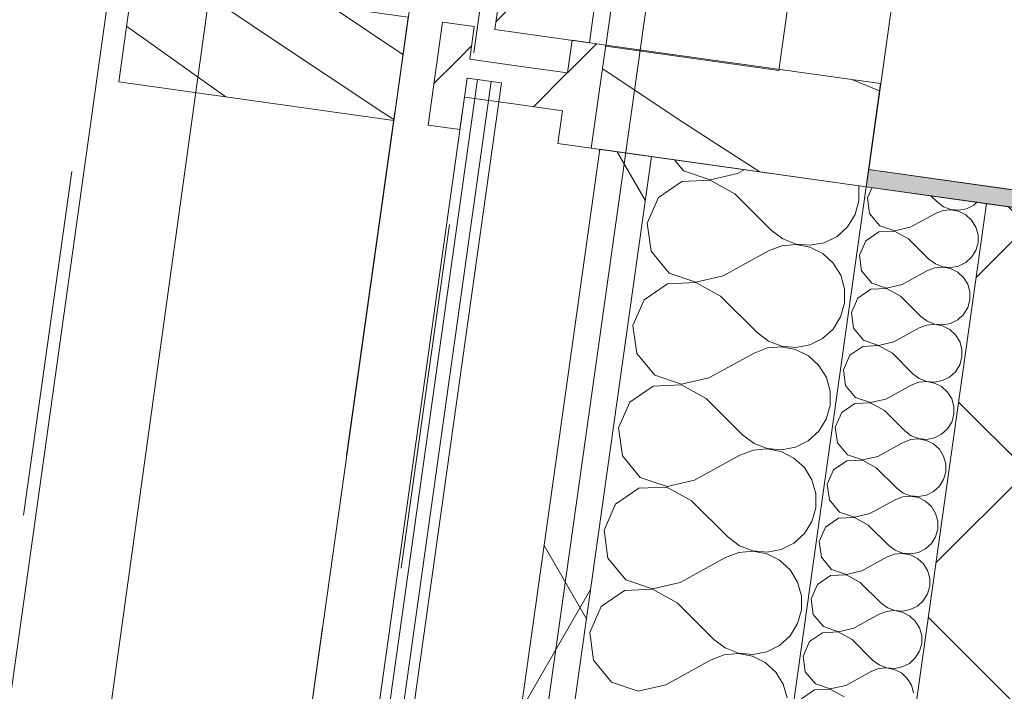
# Model space of a CAD drawing. Header units: millimetres. Extents: x 74467 to 235410, y -65 to 114857.
# Tile 72 of 256: x 84201 to 84769, y 96252 to 96639. Entities that reach past the tile are written whole.
import ezdxf

# ---------------------------------------------------------------- set-up
doc = ezdxf.new("R2010")
doc.units = ezdxf.units.MM
doc.header["$MEASUREMENT"] = 0
doc.linetypes.add('Katkend varjatud', pattern=[300, 200, -100])
doc.linetypes.add('Wipeout_Contour', pattern=[1000, 0, -1000])
for name, color, linetype in [('00 Kunstikonkursi LÜ jaoks asendi 2D', 7, 'Continuous'), ('1232 Välisseinad.AR', 7, 'Continuous'), ('1235 Vahelaed.AR', 7, 'Continuous'), ('1245 Klaasfassaadid.AR', 7, 'Continuous'), ('1247 Lamellid.AR', 7, 'Continuous'), ('1248 Vihmaveerennid.AR', 7, 'Continuous'), ('1326 Seinapinnad.SA', 7, 'Continuous'), ('1330 Sisustus.SA', 7, 'Continuous'), ('9350 Netopind.AR', 7, 'Continuous'), ('Aken', 7, 'Continuous')]:
    doc.layers.add(name, color=color, linetype=linetype)
pattern_1 = [(45, (0, 0), (-176.7767, 176.7767), []), (45, (-35.36, 35.36), (-176.7767, 176.7767), []), (45, (-70.7, 70.7), (-176.7767, 176.7767), [])]

# ---------------------------------------------------------------- blocks, each defined once
blk = doc.blocks.new('Slab_21_1', base_point=(85488.39, 103235.88))
at = {"layer": '1235 Vahelaed.AR', "color": 7, "linetype": 'Continuous', "lineweight": 13, "flags": 128}
blk.add_lwpolyline([(92532.74, 91133.4), (92269.1, 89251.85), (83692.47, 90457.21), (85488.39, 103235.88), (92952.61, 103235.88), (92952.61, 98575.89), (92952.61, 97085.9), (92952.61, 95885.86), (92742.64, 95885.88), (92742.64, 95485.88), (93142.61, 95485.88), (92577.56, 91453.23)], dxfattribs=at)
blk = doc.blocks.new('Beam_26_1', base_point=(83688.44, 92548.12))
at = {"color": 254, "linetype": 'Wipeout_Contour', "lineweight": 0, "ltscale": 508920.643524}
blk.add_wipeout([(83846.88, 92525.86), (84650.6, 98244.65), (84492.16, 98266.92), (83688.44, 92548.12)], dxfattribs=at).dxf.layer = '1247 Lamellid.AR'
at = {"layer": '1247 Lamellid.AR', "color": 7, "linetype": 'Continuous', "lineweight": 13, "flags": 128}
for points in [[(83688.44, 92548.12), (84492.16, 98266.92)], [(83846.88, 92525.86), (84650.6, 98244.65)]]:
    blk.add_lwpolyline(points, dxfattribs=at)
blk = doc.blocks.new('Beam_49_1', base_point=(83688.44, 92548.12))
at = {"layer": '1247 Lamellid.AR', "color": 7, "linetype": 'Katkend varjatud', "lineweight": 13, "flags": 128}
for points in [[(83688.44, 92548.12), (84492.16, 98266.92)], [(83846.88, 92525.86), (84650.6, 98244.65)]]:
    blk.add_lwpolyline(points, dxfattribs=at)
blk = doc.blocks.new('Suur arvutiklass_RG 114_19_1', base_point=(86306.1, 102478.36))
at = {"layer": '9350 Netopind.AR', "color": 7, "linetype": 'Continuous', "lineweight": 13, "flags": 128}
blk.add_lwpolyline([(85773.23, 102675.88), (85602.83, 101463.45), (85385.07, 101494.06), (84690.6, 96552.62), (84908.36, 96522.02), (84821.38, 95903.1), (85019.43, 95875.26), (84965.16, 95489.1), (92788.24, 94389.4), (92940.94, 95475.88), (92732.64, 95475.88), (92732.64, 95895.88), (92942.36, 95895.88), (92942.63, 102676.11), (92732.61, 102676.11), (92732.61, 102885.88), (92362.61, 102885.88), (92362.61, 103095.88), (87372.61, 103095.88), (87372.61, 102875.88), (86028.79, 102875.88), (86028.79, 102675.88)], close=True, dxfattribs=at)
blk = doc.blocks.new('*X1314')
at = {"layer": '1232 Välisseinad.AR', "color": 252, "linetype": 'Continuous', "lineweight": 13, "true_color": 0x8c8d8c}
for p, q in [((84578.56, 96558.27), (84583.79, 96551.94)), ((84583.79, 96551.94), (84599.2, 96546.73)), ((84599.2, 96546.73), (84615.05, 96550.39)), ((84615.05, 96550.39), (84619.03, 96552.58)), ((84582.92, 96545.72), (84569.5, 96536.52)), ((84599.17, 96546.49), (84582.92, 96545.72)), ((84613.39, 96538.6), (84599.17, 96546.49)), ((84613.39, 96538.6), (84634.48, 96517.6)), ((84684.96, 96542.76), (84684.8, 96543.34)), ((84684.95, 96534.55), (84684.96, 96542.76)), ((84569.5, 96536.52), (84562.92, 96521.65)), ((84682.7, 96526.66), (84684.95, 96534.55)), ((84678.37, 96519.68), (84682.7, 96526.66)), ((84562.92, 96521.65), (84565.15, 96505.54)), ((84634.48, 96517.6), (84641.05, 96512.67)), ((84672.31, 96514.14), (84678.37, 96519.68)), ((84648.68, 96509.48), (84640.5, 96508.75)), ((84641.05, 96512.67), (84648.71, 96509.71)), ((84656.74, 96507.94), (84648.68, 96509.48)), ((84648.71, 96509.71), (84656.89, 96508.97)), ((84656.89, 96508.97), (84664.96, 96510.48)), ((84664.96, 96510.48), (84672.31, 96514.14)), ((84565.15, 96505.54), (84575.51, 96493)), ((84606.76, 96491.44), (84632.83, 96505.81)), ((84640.5, 96508.75), (84632.83, 96505.81)), ((84664.08, 96504.26), (84656.74, 96507.94)), ((84670.14, 96498.71), (84664.08, 96504.26)), ((84674.45, 96491.72), (84670.14, 96498.71)), ((84575.51, 96493), (84590.92, 96487.78)), ((84574.63, 96486.78), (84561.22, 96477.58)), ((84590.88, 96487.54), (84574.63, 96486.78)), ((84605.11, 96479.65), (84590.88, 96487.54)), ((84590.92, 96487.78), (84606.76, 96491.44)), ((84676.68, 96483.82), (84674.45, 96491.72)), ((84676.67, 96475.61), (84676.68, 96483.82)), ((84561.22, 96477.58), (84554.64, 96462.7)), ((84605.11, 96479.65), (84626.2, 96458.66)), ((84674.42, 96467.71), (84676.67, 96475.61)), ((84670.09, 96460.73), (84674.42, 96467.71)), ((84554.64, 96462.7), (84556.86, 96446.59)), ((84626.2, 96458.66), (84632.76, 96453.72)), ((84664.02, 96455.2), (84670.09, 96460.73)), ((84632.76, 96453.72), (84640.42, 96450.77)), ((84656.67, 96451.54), (84664.02, 96455.2)), ((84632.21, 96449.8), (84624.54, 96446.87)), ((84640.39, 96450.53), (84632.21, 96449.8)), ((84648.46, 96449), (84640.39, 96450.53)), ((84640.42, 96450.77), (84648.6, 96450.02)), ((84655.8, 96445.31), (84648.46, 96449)), ((84648.6, 96450.02), (84656.67, 96451.54)), ((84556.86, 96446.59), (84567.23, 96434.05)), ((84598.48, 96432.5), (84624.54, 96446.87)), ((84661.85, 96439.77), (84655.8, 96445.31)), ((84666.16, 96432.78), (84661.85, 96439.77)), ((84567.23, 96434.05), (84582.63, 96428.84)), ((84582.63, 96428.84), (84598.48, 96432.5)), ((84668.4, 96424.87), (84666.16, 96432.78)), ((84566.35, 96427.83), (84552.93, 96418.64)), ((84582.6, 96428.6), (84566.35, 96427.83)), ((84596.82, 96420.71), (84582.6, 96428.6)), ((84668.38, 96416.66), (84668.4, 96424.87)), ((84552.93, 96418.64), (84546.35, 96403.76)), ((84596.82, 96420.71), (84617.92, 96399.71)), ((84666.13, 96408.77), (84668.38, 96416.66)), ((84661.81, 96401.79), (84666.13, 96408.77)), ((84546.35, 96403.76), (84548.58, 96387.65)), ((84655.74, 96396.26), (84661.81, 96401.79)), ((84617.92, 96399.71), (84624.48, 96394.78)), ((84648.39, 96392.59), (84655.74, 96396.26)), ((84623.93, 96390.86), (84616.26, 96387.92)), ((84632.11, 96391.59), (84623.93, 96390.86)), ((84624.48, 96394.78), (84632.14, 96391.82)), ((84640.17, 96390.05), (84632.11, 96391.59)), ((84632.14, 96391.82), (84640.32, 96391.08)), ((84640.32, 96391.08), (84648.39, 96392.59)), ((84548.58, 96387.65), (84558.94, 96375.11)), ((84590.2, 96373.55), (84616.26, 96387.92)), ((84647.51, 96386.37), (84640.17, 96390.05)), ((84653.57, 96380.82), (84647.51, 96386.37)), ((84657.88, 96373.83), (84653.57, 96380.82)), ((84558.94, 96375.11), (84574.35, 96369.89)), ((84574.35, 96369.89), (84590.2, 96373.55)), ((84660.11, 96365.93), (84657.88, 96373.83)), ((84558.07, 96368.89), (84544.65, 96359.69)), ((84574.31, 96369.65), (84558.07, 96368.89)), ((84588.54, 96361.77), (84574.31, 96369.65)), ((84660.1, 96357.72), (84660.11, 96365.93)), ((84544.65, 96359.69), (84538.07, 96344.81)), ((84588.54, 96361.77), (84609.63, 96340.77)), ((84657.85, 96349.82), (84660.1, 96357.72)), ((84538.07, 96344.81), (84540.29, 96328.7)), ((84653.52, 96342.84), (84657.85, 96349.82)), ((84609.63, 96340.77), (84616.19, 96335.83)), ((84647.45, 96337.31), (84653.52, 96342.84)), ((84616.19, 96335.83), (84623.86, 96332.88)), ((84632.03, 96332.13), (84640.1, 96333.65)), ((84640.1, 96333.65), (84647.45, 96337.31)), ((84540.29, 96328.7), (84550.66, 96316.16)), ((84581.91, 96314.61), (84607.97, 96328.98)), ((84615.64, 96331.91), (84607.97, 96328.98)), ((84623.82, 96332.64), (84615.64, 96331.91)), ((84631.89, 96331.11), (84623.82, 96332.64)), ((84623.86, 96332.88), (84632.03, 96332.13)), ((84639.23, 96327.42), (84631.89, 96331.11)), ((84645.28, 96321.88), (84639.23, 96327.42)), ((84649.59, 96314.89), (84645.28, 96321.88)), ((84550.66, 96316.16), (84566.06, 96310.95)), ((84566.06, 96310.95), (84581.91, 96314.61)), ((84651.83, 96306.99), (84649.59, 96314.89)), ((84549.78, 96309.94), (84536.36, 96300.75)), ((84566.03, 96310.71), (84549.78, 96309.94)), ((84580.25, 96302.82), (84566.03, 96310.71)), ((84651.82, 96298.77), (84651.83, 96306.99)), ((84536.36, 96300.75), (84529.79, 96285.87)), ((84580.25, 96302.82), (84601.35, 96281.82)), ((84649.56, 96290.88), (84651.82, 96298.77)), ((84645.24, 96283.9), (84649.56, 96290.88)), ((84529.79, 96285.87), (84532.01, 96269.76)), ((84639.17, 96278.37), (84645.24, 96283.9)), ((84601.35, 96281.82), (84607.91, 96276.89)), ((84607.91, 96276.89), (84615.57, 96273.94)), ((84631.82, 96274.7), (84639.17, 96278.37)), ((84607.36, 96272.97), (84599.69, 96270.03)), ((84615.54, 96273.7), (84607.36, 96272.97)), ((84623.61, 96272.16), (84615.54, 96273.7)), ((84615.57, 96273.94), (84623.75, 96273.19)), ((84630.95, 96268.48), (84623.61, 96272.16)), ((84623.75, 96273.19), (84631.82, 96274.7)), ((84532.01, 96269.76), (84542.37, 96257.22)), ((84573.63, 96255.67), (84599.69, 96270.03)), ((84637, 96262.93), (84630.95, 96268.48)), ((84641.31, 96255.94), (84637, 96262.93)), ((84542.37, 96257.22), (84557.78, 96252)), ((84557.78, 96252), (84573.63, 96255.67)), ((84643.54, 96248.04), (84641.31, 96255.94))]:
    blk.add_line(p, q, dxfattribs=at)
blk = doc.blocks.new('*X1315')
at = {"layer": '1232 Välisseinad.AR', "color": 252, "linetype": 'Continuous', "lineweight": 13, "true_color": 0x8c8d8c}
for p, q in [((84692.53, 96542.25), (84689.88, 96536.26)), ((84689.88, 96536.26), (84691.13, 96527.24)), ((84726.46, 96537.48), (84729.96, 96534)), ((84729.96, 96534), (84733.63, 96531.23)), ((84751.14, 96532.06), (84752.99, 96533.75)), ((84691.13, 96527.24), (84696.93, 96520.22)), ((84714.43, 96519.35), (84729.03, 96527.4)), ((84733.32, 96529.04), (84729.03, 96527.4)), ((84737.9, 96529.45), (84733.32, 96529.04)), ((84733.63, 96531.23), (84737.92, 96529.58)), ((84742.42, 96528.59), (84737.9, 96529.45)), ((84737.92, 96529.58), (84742.5, 96529.16)), ((84746.53, 96526.53), (84742.42, 96528.59)), ((84742.5, 96529.16), (84747.02, 96530.01)), ((84749.92, 96523.42), (84746.53, 96526.53)), ((84747.02, 96530.01), (84751.14, 96532.06)), ((84752.34, 96519.5), (84749.92, 96523.42)), ((84696.44, 96516.73), (84688.93, 96511.59)), ((84705.54, 96517.17), (84696.44, 96516.73)), ((84696.93, 96520.22), (84705.56, 96517.3)), ((84713.51, 96512.75), (84705.54, 96517.17)), ((84705.56, 96517.3), (84714.43, 96519.35)), ((84753.59, 96515.08), (84752.34, 96519.5)), ((84753.58, 96510.48), (84753.59, 96515.08)), ((84688.93, 96511.59), (84685.24, 96503.26)), ((84713.51, 96512.75), (84725.32, 96500.99)), ((84752.32, 96506.06), (84753.58, 96510.48)), ((84749.9, 96502.15), (84752.32, 96506.06)), ((84685.24, 96503.26), (84686.49, 96494.23)), ((84725.32, 96500.99), (84728.99, 96498.23)), ((84728.99, 96498.23), (84733.28, 96496.57)), ((84742.38, 96497), (84746.5, 96499.05)), ((84746.5, 96499.05), (84749.9, 96502.15)), ((84686.49, 96494.23), (84692.29, 96487.21)), ((84709.79, 96486.34), (84724.39, 96494.39)), ((84728.68, 96496.03), (84724.39, 96494.39)), ((84733.26, 96496.44), (84728.68, 96496.03)), ((84737.78, 96495.58), (84733.26, 96496.44)), ((84733.28, 96496.57), (84737.86, 96496.15)), ((84741.89, 96493.52), (84737.78, 96495.58)), ((84737.86, 96496.15), (84742.38, 96497)), ((84745.28, 96490.41), (84741.89, 96493.52)), ((84692.29, 96487.21), (84700.92, 96484.29)), ((84747.7, 96486.5), (84745.28, 96490.41)), ((84691.8, 96483.73), (84684.29, 96478.58)), ((84700.9, 96484.16), (84691.8, 96483.73)), ((84708.87, 96479.74), (84700.9, 96484.16)), ((84700.92, 96484.29), (84709.79, 96486.34)), ((84748.95, 96482.07), (84747.7, 96486.5)), ((84748.94, 96477.47), (84748.95, 96482.07)), ((84684.29, 96478.58), (84680.6, 96470.25)), ((84708.87, 96479.74), (84720.68, 96467.98)), ((84747.68, 96473.05), (84748.94, 96477.47)), ((84680.6, 96470.25), (84681.85, 96461.22)), ((84745.26, 96469.14), (84747.68, 96473.05)), ((84720.68, 96467.98), (84724.35, 96465.22)), ((84724.35, 96465.22), (84728.64, 96463.56)), ((84733.22, 96463.14), (84737.74, 96463.99)), ((84737.74, 96463.99), (84741.86, 96466.04)), ((84741.86, 96466.04), (84745.26, 96469.14)), ((84681.85, 96461.22), (84687.65, 96454.2)), ((84705.16, 96453.33), (84719.75, 96461.38)), ((84724.05, 96463.02), (84719.75, 96461.38)), ((84728.63, 96463.43), (84724.05, 96463.02)), ((84733.14, 96462.57), (84728.63, 96463.43)), ((84728.64, 96463.56), (84733.22, 96463.14)), ((84737.25, 96460.51), (84733.14, 96462.57)), ((84740.64, 96457.4), (84737.25, 96460.51)), ((84687.65, 96454.2), (84696.28, 96451.28)), ((84696.28, 96451.28), (84705.16, 96453.33)), ((84743.06, 96453.49), (84740.64, 96457.4)), ((84744.31, 96449.06), (84743.06, 96453.49)), ((84687.16, 96450.72), (84679.65, 96445.57)), ((84696.26, 96451.15), (84687.16, 96450.72)), ((84704.23, 96446.73), (84696.26, 96451.15)), ((84744.3, 96444.46), (84744.31, 96449.06)), ((84679.65, 96445.57), (84675.96, 96437.24)), ((84704.23, 96446.73), (84716.04, 96434.97)), ((84743.04, 96440.04), (84744.3, 96444.46)), ((84675.96, 96437.24), (84677.21, 96428.21)), ((84737.22, 96433.04), (84740.62, 96436.13)), ((84740.62, 96436.13), (84743.04, 96440.04)), ((84719.41, 96430.01), (84715.11, 96428.37)), ((84716.04, 96434.97), (84719.71, 96432.21)), ((84723.99, 96430.42), (84719.41, 96430.01)), ((84719.71, 96432.21), (84724.01, 96430.55)), ((84728.5, 96429.56), (84723.99, 96430.42)), ((84724.01, 96430.55), (84728.58, 96430.14)), ((84728.58, 96430.14), (84733.1, 96430.98)), ((84733.1, 96430.98), (84737.22, 96433.04)), ((84677.21, 96428.21), (84683.01, 96421.19)), ((84700.52, 96420.32), (84715.11, 96428.37)), ((84732.61, 96427.5), (84728.5, 96429.56)), ((84736.01, 96424.39), (84732.61, 96427.5)), ((84738.42, 96420.48), (84736.01, 96424.39)), ((84683.01, 96421.19), (84691.64, 96418.27)), ((84691.64, 96418.27), (84700.52, 96420.32)), ((84739.67, 96416.05), (84738.42, 96420.48)), ((84682.52, 96417.71), (84675.01, 96412.56)), ((84691.62, 96418.14), (84682.52, 96417.71)), ((84699.59, 96413.72), (84691.62, 96418.14)), ((84699.59, 96413.72), (84711.4, 96401.96)), ((84739.66, 96411.45), (84739.67, 96416.05)), ((84675.01, 96412.56), (84671.33, 96404.23)), ((84738.4, 96407.03), (84739.66, 96411.45)), ((84671.33, 96404.23), (84672.57, 96395.21)), ((84711.4, 96401.96), (84715.08, 96399.2)), ((84732.58, 96400.03), (84735.98, 96403.12)), ((84735.98, 96403.12), (84738.4, 96407.03)), ((84714.77, 96397), (84710.47, 96395.36)), ((84719.35, 96397.41), (84714.77, 96397)), ((84715.08, 96399.2), (84719.37, 96397.54)), ((84723.86, 96396.55), (84719.35, 96397.41)), ((84719.37, 96397.54), (84723.95, 96397.13)), ((84727.98, 96394.49), (84723.86, 96396.55)), ((84723.95, 96397.13), (84728.47, 96397.97)), ((84728.47, 96397.97), (84732.58, 96400.03)), ((84672.57, 96395.21), (84678.37, 96388.18)), ((84695.88, 96387.31), (84710.47, 96395.36)), ((84731.37, 96391.38), (84727.98, 96394.49)), ((84733.78, 96387.47), (84731.37, 96391.38)), ((84677.88, 96384.7), (84670.37, 96379.55)), ((84686.98, 96385.13), (84677.88, 96384.7)), ((84678.37, 96388.18), (84687, 96385.26)), ((84694.95, 96380.71), (84686.98, 96385.13)), ((84687, 96385.26), (84695.88, 96387.31)), ((84735.03, 96383.04), (84733.78, 96387.47)), ((84670.37, 96379.55), (84666.69, 96371.22)), ((84694.95, 96380.71), (84706.76, 96368.95)), ((84735.02, 96378.45), (84735.03, 96383.04)), ((84731.34, 96370.12), (84733.76, 96374.02)), ((84733.76, 96374.02), (84735.02, 96378.45)), ((84666.69, 96371.22), (84667.93, 96362.2)), ((84706.76, 96368.95), (84710.44, 96366.19)), ((84727.94, 96367.02), (84731.34, 96370.12)), ((84667.93, 96362.2), (84673.74, 96355.18)), ((84691.24, 96354.3), (84705.83, 96362.35)), ((84710.13, 96364), (84705.83, 96362.35)), ((84714.71, 96364.4), (84710.13, 96364)), ((84710.44, 96366.19), (84714.73, 96364.54)), ((84719.23, 96363.54), (84714.71, 96364.4)), ((84714.73, 96364.54), (84719.31, 96364.12)), ((84723.34, 96361.48), (84719.23, 96363.54)), ((84719.31, 96364.12), (84723.83, 96364.97)), ((84723.83, 96364.97), (84727.94, 96367.02)), ((84726.73, 96358.37), (84723.34, 96361.48)), ((84729.14, 96354.46), (84726.73, 96358.37)), ((84673.25, 96351.69), (84665.73, 96346.54)), ((84682.34, 96352.12), (84673.25, 96351.69)), ((84673.74, 96355.18), (84682.36, 96352.25)), ((84690.31, 96347.7), (84682.34, 96352.12)), ((84682.36, 96352.25), (84691.24, 96354.3)), ((84730.39, 96350.04), (84729.14, 96354.46)), ((84665.73, 96346.54), (84662.05, 96338.21)), ((84690.31, 96347.7), (84702.12, 96335.94)), ((84729.12, 96341.01), (84730.39, 96345.44)), ((84730.39, 96345.44), (84730.39, 96350.04)), ((84726.7, 96337.11), (84729.12, 96341.01)), ((84662.05, 96338.21), (84663.29, 96329.19)), ((84702.12, 96335.94), (84705.8, 96333.18)), ((84719.19, 96331.96), (84723.3, 96334.01)), ((84723.3, 96334.01), (84726.7, 96337.11)), ((84663.29, 96329.19), (84669.1, 96322.17)), ((84686.6, 96321.3), (84701.19, 96329.34)), ((84705.49, 96330.99), (84701.19, 96329.34)), ((84710.07, 96331.39), (84705.49, 96330.99)), ((84705.8, 96333.18), (84710.09, 96331.53)), ((84714.59, 96330.53), (84710.07, 96331.39)), ((84710.09, 96331.53), (84714.67, 96331.11)), ((84718.7, 96328.47), (84714.59, 96330.53)), ((84714.67, 96331.11), (84719.19, 96331.96)), ((84722.09, 96325.37), (84718.7, 96328.47)), ((84669.1, 96322.17), (84677.72, 96319.24)), ((84724.5, 96321.45), (84722.09, 96325.37)), ((84668.61, 96318.68), (84661.09, 96313.53)), ((84677.71, 96319.11), (84668.61, 96318.68)), ((84685.67, 96314.69), (84677.71, 96319.11)), ((84677.72, 96319.24), (84686.6, 96321.3)), ((84725.75, 96317.03), (84724.5, 96321.45)), ((84725.75, 96312.43), (84725.75, 96317.03)), ((84661.09, 96313.53), (84657.41, 96305.2)), ((84685.67, 96314.69), (84697.48, 96302.94)), ((84724.48, 96308.01), (84725.75, 96312.43)), ((84657.41, 96305.2), (84658.65, 96296.18)), ((84722.06, 96304.1), (84724.48, 96308.01)), ((84697.48, 96302.94), (84701.16, 96300.17)), ((84701.16, 96300.17), (84705.45, 96298.52)), ((84714.55, 96298.95), (84718.66, 96301)), ((84718.66, 96301), (84722.06, 96304.1)), ((84658.65, 96296.18), (84664.46, 96289.16)), ((84681.96, 96288.29), (84696.56, 96296.33)), ((84700.85, 96297.98), (84696.56, 96296.33)), ((84705.43, 96298.38), (84700.85, 96297.98)), ((84709.95, 96297.52), (84705.43, 96298.38)), ((84705.45, 96298.52), (84710.03, 96298.1)), ((84714.06, 96295.46), (84709.95, 96297.52)), ((84710.03, 96298.1), (84714.55, 96298.95)), ((84717.45, 96292.36), (84714.06, 96295.46)), ((84664.46, 96289.16), (84673.08, 96286.24)), ((84673.08, 96286.24), (84681.96, 96288.29)), ((84719.86, 96288.44), (84717.45, 96292.36)), ((84721.11, 96284.02), (84719.86, 96288.44)), ((84663.97, 96285.67), (84656.45, 96280.52)), ((84673.07, 96286.1), (84663.97, 96285.67)), ((84681.03, 96281.68), (84673.07, 96286.1)), ((84721.11, 96279.42), (84721.11, 96284.02)), ((84656.45, 96280.52), (84652.77, 96272.19)), ((84681.03, 96281.68), (84692.84, 96269.93)), ((84719.84, 96275), (84721.11, 96279.42)), ((84652.77, 96272.19), (84654.01, 96263.17)), ((84714.02, 96267.99), (84717.42, 96271.09)), ((84717.42, 96271.09), (84719.84, 96275)), ((84692.84, 96269.93), (84696.52, 96267.16)), ((84700.79, 96265.38), (84696.21, 96264.97)), ((84696.52, 96267.16), (84700.81, 96265.51)), ((84705.31, 96264.52), (84700.79, 96265.38)), ((84700.81, 96265.51), (84705.39, 96265.09)), ((84705.39, 96265.09), (84709.91, 96265.94)), ((84709.91, 96265.94), (84714.02, 96267.99)), ((84654.01, 96263.17), (84659.82, 96256.15)), ((84677.32, 96255.28), (84691.92, 96263.32)), ((84696.21, 96264.97), (84691.92, 96263.32)), ((84709.42, 96262.45), (84705.31, 96264.52)), ((84712.81, 96259.35), (84709.42, 96262.45)), ((84659.82, 96256.15), (84668.45, 96253.23)), ((84668.45, 96253.23), (84677.32, 96255.28)), ((84715.22, 96255.43), (84712.81, 96259.35)), ((84716.47, 96251.01), (84715.22, 96255.43)), ((84659.33, 96252.66), (84651.81, 96247.51)), ((84668.43, 96253.09), (84659.33, 96252.66)), ((84676.39, 96248.68), (84668.43, 96253.09))]:
    blk.add_line(p, q, dxfattribs=at)
blk = doc.blocks.new('Wall_351_1', base_point=(84675.78, 94938.98))
at = {"layer": '1232 Välisseinad.AR', "linetype": 'Continuous', "lineweight": 13, "true_color": 0x8c8d8c}
h = blk.add_hatch(dxfattribs=at)
h.set_pattern_fill('Insulatsioon_vill_0001', color=252, style=0, pattern_type=2)
h.set_pattern_definition([(60, (0, 0), (-129.90381, 75), []), (120, (0, 0), (129.90381, 75), [])])
h.paths.add_polyline_path([(84535.62, 96564.3), (84314.33, 94989.78), (84344.04, 94985.6), (84565.32, 96560.13)])
at = {"layer": '1232 Välisseinad.AR', "linetype": 'Continuous', "lineweight": 13, "true_color": 0x50504f}
h = blk.add_hatch(dxfattribs=at)
h.set_pattern_fill('Plokk_õõnesbetoon_0001', color=251, style=0, pattern_type=2)
h.set_pattern_definition([(45, (0, 0), (-70.71068, 70.71068), []), (135, (0, 0), (70.71068, 70.71068), [])])
h.paths.add_polyline_path([(84758.43, 96532.99), (84537.14, 94958.46), (84675.78, 94938.98), (84897.06, 96513.51)])
at = {"layer": '1232 Välisseinad.AR', "color": 7, "linetype": 'Continuous', "lineweight": 13}
for p, q in [((84565.32, 96560.13), (84344.04, 94985.6)), ((84689.11, 96542.73), (84467.82, 94968.21)), ((84758.43, 96532.99), (84537.14, 94958.46))]:
    blk.add_line(p, q, dxfattribs=at)
at = {"layer": '1232 Välisseinad.AR', "color": 7, "linetype": 'Continuous', "lineweight": 13, "flags": 128}
for points in [[(84535.62, 96564.3), (84314.33, 94989.78)], [(84535.62, 96564.3), (84565.32, 96560.13)], [(84565.32, 96560.13), (84689.11, 96542.73)], [(84689.11, 96542.73), (84758.43, 96532.99)], [(84758.43, 96532.99), (84897.06, 96513.51)]]:
    blk.add_lwpolyline(points, dxfattribs=at)
at = {"layer": '1232 Välisseinad.AR', "color": 7, "lineweight": 15}
for name in ['*X1314', '*X1315']:
    blk.add_blockref(name, (0, 0), dxfattribs=at)
blk = doc.blocks.new('Wall_471_1', base_point=(84897.07, 96513.51))
at = {"layer": '1326 Seinapinnad.SA', "linetype": 'Continuous', "lineweight": 0, "true_color": 0xfefefe}
blk.add_hatch(color=7, dxfattribs=at).paths.add_polyline_path([(84898.46, 96523.41), (84690.6, 96552.62), (84689.21, 96542.72), (84897.07, 96513.51)])
at = {"layer": '1326 Seinapinnad.SA', "color": 7, "linetype": 'Continuous', "lineweight": 15, "flags": 128}
for points in [[(84689.21, 96542.72), (84690.6, 96552.62)], [(84898.46, 96523.41), (84690.6, 96552.62)], [(84689.21, 96542.72), (84897.07, 96513.51)]]:
    blk.add_lwpolyline(points, dxfattribs=at)
blk = doc.blocks.new('*X2301')
at = {"layer": '1247 Lamellid.AR', "color": 7, "linetype": 'Continuous', "lineweight": 13}
for p, q in [((84346.97, 96627.74), (84302.93, 96657.6)), ((84422.13, 96618.95), (84380.75, 96646.66)), ((84311.65, 96600.56), (84262.85, 96635.26)), ((84410.58, 96585.58), (84346.97, 96627.74)), ((84320.04, 96594.6), (84311.65, 96600.56)), ((84416.87, 96581.51), (84410.58, 96585.58))]:
    blk.add_line(p, q, dxfattribs=at)
blk = doc.blocks.new('Column_226_1', base_point=(84420.97, 96610.71))
at = {"layer": '1247 Lamellid.AR', "color": 7, "linetype": 'Continuous', "lineweight": 13, "flags": 128}
blk.add_lwpolyline([(84416.79, 96581), (84425.14, 96640.42), (84266.7, 96662.69), (84258.35, 96603.27)], close=True, dxfattribs=at)
at = {"layer": '1247 Lamellid.AR', "color": 7, "lineweight": 15}
blk.add_blockref('*X2301', (0, 0), dxfattribs=at)
blk = doc.blocks.new('Beam_101_1', base_point=(80955.79, 71665.2))
at = {"layer": '1248 Vihmaveerennid.AR', "color": 7, "linetype": 'Katkend varjatud', "lineweight": 13}
for p, q in [((80737.96, 71695.82), (85214.9, 103550.85)), ((80955.79, 71665.2), (85406.11, 103330.88))]:
    blk.add_line(p, q, dxfattribs=at)
blk = doc.blocks.new('Slab_464_1', base_point=(84638.69, 96609.73))
at = {"layer": '1330 Sisustus.SA', "color": 253, "linetype": 'Continuous', "lineweight": 13, "true_color": 0xa5a6a4, "flags": 128}
blk.add_lwpolyline([(84638.69, 96609.73), (84539.04, 96623.74), (84645.49, 97381.15), (84745.14, 97367.14)], close=True, dxfattribs=at)
blk = doc.blocks.new('*X3355')
at = {"layer": '1245 Klaasfassaadid.AR', "color": 7, "linetype": 'Continuous', "lineweight": 13}
for p, q in [((84539.68, 96609.14), (84537.08, 96610.68)), ((84561.8, 96594.3), (84539.68, 96609.14)), ((84680.77, 96604.49), (84696.86, 96597.93)), ((84584.03, 96579.62), (84561.8, 96594.3)), ((84606.36, 96565.09), (84584.03, 96579.62)), ((84627.83, 96551.34), (84606.36, 96565.09))]:
    blk.add_line(p, q, dxfattribs=at)
blk = doc.blocks.new('Curtain Wall_14_1')
at = {"layer": '1245 Klaasfassaadid.AR', "linetype": 'Continuous', "lineweight": 0, "true_color": 0x000000}
h = blk.add_hatch(dxfattribs=at)
h.set_pattern_fill('Alumiinium_0001', color=178, style=0, pattern_type=2)
h.set_pattern_definition(pattern_1)
h.paths.add_polyline_path([(84444.95, 96637.64), (84436.6, 96578.22), (84454.94, 96575.64), (84457.55, 96594.46), (84450.04, 96595.52), (84453.1, 96617.3), (84460.61, 96616.25), (84463.23, 96635.07)])
h = blk.add_hatch(dxfattribs=at)
h.set_pattern_fill('Alumiinium_0001', color=178, style=0, pattern_type=2)
h.set_pattern_definition(pattern_1)
h.paths.add_polyline_path([(84488.84, 96612.28), (84485.78, 96590.5), (84514, 96586.53), (84511.35, 96567.71), (84530.66, 96565), (84539.01, 96624.42), (84519.7, 96627.13), (84517.06, 96608.31)])
h = blk.add_hatch(dxfattribs=at)
h.set_pattern_fill('Alumiinium_0001', color=178, style=0, pattern_type=2)
h.set_pattern_definition(pattern_1)
h.paths.add_polyline_path([(84453.1, 96617.3), (84450.04, 96595.52), (84457.55, 96594.46), (84485.78, 96590.5), (84488.84, 96612.28), (84460.61, 96616.25)])
at = {"layer": 'Aken', "linetype": 'Continuous', "lineweight": 0, "true_color": 0x000000}
h = blk.add_hatch(dxfattribs=at)
h.set_pattern_fill('Alumiinium_0001', color=178, style=0, pattern_type=2)
h.set_pattern_definition(pattern_1)
h.paths.add_polyline_path([(84477.93, 96653.2), (84475.14, 96633.39), (84529.61, 96625.74), (84532.39, 96645.54)])
at = {"layer": '1245 Klaasfassaadid.AR', "color": 7, "linetype": 'Continuous', "lineweight": 13}
for p, q in [((84444.95, 96637.64), (84436.6, 96578.22)), ((84444.95, 96637.64), (84463.23, 96635.07)), ((84463.23, 96635.07), (84460.61, 96616.25)), ((84519.7, 96627.13), (84517.06, 96608.31)), ((84539.01, 96624.42), (84530.66, 96565)), ((84697.46, 96602.15), (84689.11, 96542.73)), ((84457.55, 96594.46), (84454.94, 96575.64)), ((84514, 96586.53), (84511.35, 96567.71)), ((84436.6, 96578.22), (84454.94, 96575.64))]:
    blk.add_line(p, q, dxfattribs=at)
at = {"layer": '1245 Klaasfassaadid.AR', "color": 7, "linetype": 'Continuous', "lineweight": 13, "flags": 128}
for points in [[(84519.7, 96627.13), (84539.01, 96624.42), (84697.46, 96602.15)], [(84460.61, 96616.25), (84488.84, 96612.28), (84517.06, 96608.31)], [(84457.55, 96594.46), (84485.78, 96590.5), (84514, 96586.53)], [(84511.35, 96567.71), (84530.66, 96565), (84689.11, 96542.73)]]:
    blk.add_lwpolyline(points, dxfattribs=at)
for points in [[(84344.27, 95788.38), (84459.08, 96605.35), (84465.03, 96604.52), (84350.21, 95787.55)], [(84350.21, 95787.55), (84465.03, 96604.52), (84472.95, 96603.41), (84358.13, 95786.44)], [(84358.13, 95786.44), (84472.95, 96603.41), (84478.89, 96602.57), (84364.07, 95785.6)]]:
    blk.add_lwpolyline(points, close=True, dxfattribs=at)
at = {"layer": 'Aken', "color": 7, "linetype": 'Continuous', "lineweight": 15, "flags": 128}
blk.add_lwpolyline([(84529.61, 96625.74), (84532.39, 96645.54), (84475.95, 96653.48), (84479.42, 96678.23), (84481.41, 96677.95), (84475.14, 96633.39)], close=True, dxfattribs=at)
at = {"layer": '1245 Klaasfassaadid.AR', "linetype": 'Continuous', "lineweight": 0}
blk.add_blockref('*X3355', (0, 0), dxfattribs=at)

msp = doc.modelspace()

# ---------------------------------------------------------------- block references
at = {"layer": '1235 Vahelaed.AR', "color": 7, "linetype": 'Continuous', "lineweight": 13}
msp.add_blockref('Slab_21_1', (85488.39, 103235.88), dxfattribs=at)

# ---------------------------------------------------------------- next in the draw order: block references
at = {"layer": '1247 Lamellid.AR', "color": 7, "lineweight": 13}
msp.add_blockref('Beam_26_1', (83688.44, 92548.12), dxfattribs=at)

# ---------------------------------------------------------------- next in the draw order: block references
msp.add_blockref('Beam_49_1', (83688.44, 92548.12), dxfattribs=at)

# ---------------------------------------------------------------- next in the draw order: wipeouts: each hides what was drawn before it
at = {"color": 254, "linetype": 'Wipeout_Contour', "lineweight": 0, "ltscale": 2114394.831306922}
msp.add_wipeout([(85800.25, 114798.65), (85283.24, 113762.08), (81457.73, 105547.95), (79754.16, 98873.6), (74744.97, 58252.08), (78840.97, 57691.95), (79724.49, 63897.37), (78115.95, 65420.54), (79009.94, 71803.14), (79406.07, 71747.66), (79876.29, 75104.89), (81262.75, 74910.7), (81927.68, 79472.56), (80911.87, 79614.84), (81132.41, 81189.47), (82153.05, 81046.52), (85252.01, 103464.94), (90613.76, 114702.21)], dxfattribs=at).dxf.layer = '00 Kunstikonkursi LÜ jaoks asendi 2D'

# ---------------------------------------------------------------- next in the draw order: linework, layer by layer
at = {"layer": '00 Kunstikonkursi LÜ jaoks asendi 2D', "color": 63, "linetype": 'Continuous', "lineweight": 13, "true_color": 0xbcc992}
msp.add_line((82153.05, 81046.52), (85252.01, 103464.94), dxfattribs=at)
at = {"layer": '00 Kunstikonkursi LÜ jaoks asendi 2D', "color": 7, "linetype": 'Continuous', "lineweight": 13, "flags": 128}
for points in [[(85800.25, 114798.65), (85283.24, 113762.08), (81457.73, 105547.95), (79754.16, 98873.6), (74744.97, 58252.08), (78840.97, 57691.95), (79724.49, 63897.37), (78115.95, 65420.54), (79009.94, 71803.14), (79406.07, 71747.66), (79876.29, 75104.89), (81262.75, 74910.7), (81927.68, 79472.56), (80911.87, 79614.84), (81132.41, 81189.47), (82153.05, 81046.52), (85252.01, 103464.94), (90613.76, 114702.21)], [(85800.25, 114798.65), (85283.24, 113762.08), (81457.73, 105547.95), (79754.16, 98873.6), (74744.97, 58252.08), (78840.97, 57691.95), (79724.49, 63897.37), (78115.95, 65420.54), (79009.94, 71803.14), (79406.07, 71747.66), (79876.29, 75104.89), (81262.75, 74910.7), (81927.68, 79472.56), (80911.87, 79614.84), (81132.41, 81189.47), (82153.05, 81046.52), (85252.01, 103464.94), (90613.76, 114702.21)], [(85800.25, 114798.65), (85283.24, 113762.08), (81457.73, 105547.95), (79754.16, 98873.6), (74744.97, 58252.08), (78840.97, 57691.95), (79724.49, 63897.37), (78115.95, 65420.54), (79009.94, 71803.14), (79406.07, 71747.66), (79876.29, 75104.89), (81262.75, 74910.7), (81927.68, 79472.56), (80911.87, 79614.84), (81132.41, 81189.47), (82153.05, 81046.52), (85252.01, 103464.94), (90613.76, 114702.21)], [(85800.25, 114798.65), (85283.24, 113762.08), (81457.73, 105547.95), (79754.16, 98873.6), (74744.97, 58252.08), (78840.97, 57691.95), (79724.49, 63897.37), (78115.95, 65420.54), (79009.94, 71803.14), (79406.07, 71747.66), (79876.29, 75104.89), (81262.75, 74910.7), (81927.68, 79472.56), (80911.87, 79614.84), (81132.41, 81189.47), (82153.05, 81046.52), (85252.01, 103464.94), (90613.76, 114702.21)], [(85212.3, 103505.93), (80740.08, 71575.34), (94838.97, 69600.78), (97910.79, 91471.6), (123957.76, 87832.01), (121631.91, 71230.03), (139853.7, 71250.65), (139838.51, 103531.64)]]:
    msp.add_lwpolyline(points, close=True, dxfattribs=at)
at = {"layer": '9350 Netopind.AR', "color": 253, "linetype": 'Continuous', "lineweight": 0, "true_color": 0xbbb393, "flags": 128}
msp.add_lwpolyline([(85773.23, 102675.88), (85602.83, 101463.45), (85385.07, 101494.06), (84690.6, 96552.62), (84908.36, 96522.02), (84821.38, 95903.1), (85019.43, 95875.26), (84965.16, 95489.1), (92788.24, 94389.4), (92940.94, 95475.88), (92732.64, 95475.88), (92732.64, 95895.88), (92942.36, 95895.88), (92942.63, 102676.11), (92732.61, 102676.11), (92732.61, 102885.88), (92362.61, 102885.88), (92362.61, 103095.88), (87372.61, 103095.88), (87372.61, 102875.88), (86028.79, 102875.88), (86028.79, 102675.88)], close=True, dxfattribs=at)

# ---------------------------------------------------------------- next in the draw order: block references
at = {"layer": '1232 Välisseinad.AR', "color": 7, "lineweight": 15}
msp.add_blockref('Wall_351_1', (84675.78, 94938.98), dxfattribs=at)
at = {"layer": '1247 Lamellid.AR', "color": 7, "lineweight": 15}
msp.add_blockref('Column_226_1', (84420.97, 96610.71), dxfattribs=at)
at = {"layer": '1248 Vihmaveerennid.AR', "color": 7, "lineweight": 13}
msp.add_blockref('Beam_101_1', (80955.79, 71665.2), dxfattribs=at)
at = {"layer": '1326 Seinapinnad.SA', "color": 7, "lineweight": 15}
msp.add_blockref('Wall_471_1', (84897.07, 96513.51), dxfattribs=at)
at = {"layer": '1330 Sisustus.SA', "color": 253, "linetype": 'Continuous', "lineweight": 13, "true_color": 0xa5a6a4}
msp.add_blockref('Slab_464_1', (84638.69, 96609.73), dxfattribs=at)
at = {"layer": '9350 Netopind.AR', "color": 7, "linetype": 'Continuous', "lineweight": 13}
msp.add_blockref('Suur arvutiklass_RG 114_19_1', (86306.1, 102478.36), dxfattribs=at)

# ---------------------------------------------------------------- next in the draw order: block references
at = {"layer": '1245 Klaasfassaadid.AR', "linetype": 'Continuous', "lineweight": 0}
msp.add_blockref('Curtain Wall_14_1', (0, 0), dxfattribs=at)

doc.saveas('drawing.dxf')
